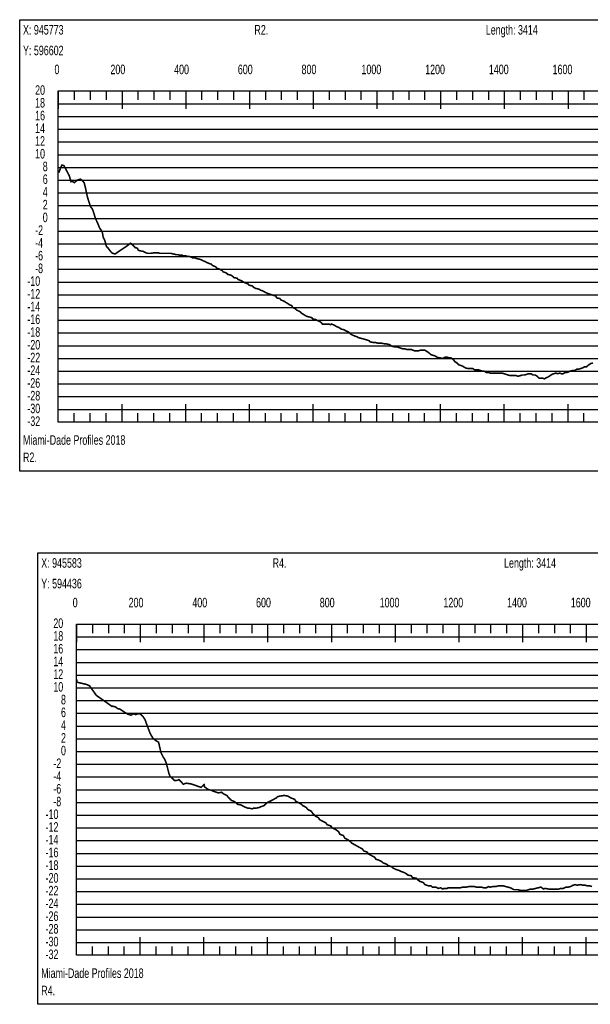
# Model space of a CAD drawing. Header units: inches. Extents: x 471865 to 538526, y 1054316 to 1102451.
# Tile 59 of 131: x 475924 to 477715, y 1099359 to 1102451. Entities that reach past the tile are written whole.
import ezdxf

# ---------------------------------------------------------------- set-up
doc = ezdxf.new("R2010")
doc.units = ezdxf.units.IN
doc.header["$MEASUREMENT"] = 0
for name, color, linetype in [('LABELS', 7, 'Continuous'), ('X_Gr1', 7, 'Continuous'), ('XSECTION', 7, 'Continuous')]:
    doc.layers.add(name, color=color, linetype=linetype)
doc.styles.get("Standard").update_dxf_attribs({"font": 'arial.ttf'})

msp = doc.modelspace()

# ---------------------------------------------------------------- linework, layer by layer
at = {"layer": 'X_Gr1', "color": 6, "linetype": 'Continuous', "lineweight": 18, "true_color": 0xff00ff, "transparency": 33554687, "const_width": 5}
for points in [[(476044.8, 1101976.3), (476044.8, 1101976.3), (476047.3, 1101973.8), (476055.6, 1101994.8), (476062.6, 1101993), (476079.5, 1101960.8), (476084.6, 1101942.7), (476087.9, 1101944.1), (476095.3, 1101939.7), (476104.5, 1101947.6), (476114.2, 1101950.9), (476121.4, 1101945), (476126.2, 1101938.6), (476129.9, 1101923.8), (476135.8, 1101895.8), (476140.8, 1101880.1), (476146.4, 1101863.7), (476152.6, 1101855.4), (476161.6, 1101827), (476168.7, 1101811.5), (476174.6, 1101797.1), (476178.6, 1101791.4), (476182.7, 1101785.2), (476185.7, 1101768.2), (476190.4, 1101759.2), (476196.1, 1101738.5), (476201.4, 1101733.8), (476206.8, 1101726.1), (476212.5, 1101719.8), (476216.8, 1101717.1), (476223.4, 1101715.8), (476229.1, 1101719.7), (476235.4, 1101724), (476241.8, 1101728.3), (476248.1, 1101732.5), (476254.5, 1101736.8), (476260.8, 1101741.1), (476271.9, 1101749.5), (476276.6, 1101745.5), (476282.3, 1101739.5), (476286.8, 1101735.5), (476293, 1101733.5), (476295.8, 1101727.5), (476302, 1101725.5), (476311.8, 1101723.5), (476315.2, 1101721.5), (476324.8, 1101717.5), (476328.1, 1101717.5), (476335.3, 1101717.5), (476345.9, 1101719.5), (476349.4, 1101719.5), (476359.3, 1101719.5), (476362.7, 1101717.5), (476370.1, 1101717.5), (476381.2, 1101717.5), (476385, 1101717.5), (476395.9, 1101717.5), (476399.4, 1101717.5), (476406.2, 1101715.5), (476415.5, 1101713.5), (476418.6, 1101713.5), (476427.7, 1101711.5), (476434, 1101711.5), (476437.2, 1101709.5), (476446.3, 1101709.5), (476452.1, 1101707.5), (476457.6, 1101707.5), (476463.2, 1101705.5), (476466.2, 1101703.5), (476475, 1101703.5), (476478.1, 1101701.5), (476487.1, 1101699.5), (476493.4, 1101697.5), (476496.6, 1101695.5), (476506.3, 1101691.5), (476509.5, 1101689.5), (476518.9, 1101685.5), (476525.4, 1101683.5), (476528.9, 1101679.5), (476538.6, 1101675.5), (476541.8, 1101671.5), (476552, 1101667.5), (476559, 1101663.5), (476562.6, 1101659.5), (476573.1, 1101655.5), (476576.3, 1101651.5), (476585.9, 1101649.5), (476592.4, 1101645.5), (476595.9, 1101641.5), (476606, 1101639.5), (476609.4, 1101635.5), (476619.6, 1101631.5), (476626.6, 1101627.5), (476630.1, 1101625.5), (476640.3, 1101621.5), (476643.7, 1101617.5), (476653.6, 1101615.5), (476657, 1101611.5), (476663.9, 1101607.5), (476673.7, 1101605.5), (476680.5, 1101601.5), (476687.2, 1101599.5), (476694, 1101595.5), (476697.5, 1101593.5), (476707.8, 1101589.5), (476714.3, 1101587.5), (476720.6, 1101585.5), (476727.3, 1101583.5), (476730.6, 1101577.5), (476740.3, 1101575.5), (476743.5, 1101571.5), (476752.6, 1101567.5), (476759.2, 1101563.5), (476762.6, 1101561.5), (476771.6, 1101555.5), (476777.4, 1101553.5), (476780.4, 1101547.5), (476789.4, 1101543.5), (476792.5, 1101539.5), (476801.9, 1101535.5), (476808.4, 1101529.5), (476811.7, 1101527.5), (476821.4, 1101521.5), (476824.8, 1101519.5), (476834.3, 1101517.5), (476840.6, 1101515.5), (476843.7, 1101511.5), (476853.1, 1101509.5), (476856.3, 1101507.5), (476865.4, 1101503.5), (476870.9, 1101499.5), (476873.7, 1101495.5), (476882.1, 1101495.5), (476885, 1101495.5), (476893.7, 1101495.5), (476899.7, 1101493.5), (476902.7, 1101495.5), (476911.9, 1101491.5), (476918.2, 1101487.5), (476924.3, 1101485.5), (476930.4, 1101481.5), (476933.3, 1101479.5), (476942.1, 1101477.5), (476948.2, 1101473.5), (476954, 1101471.5), (476959.9, 1101467.5), (476962.9, 1101463.5), (476971.2, 1101459.5), (476976.9, 1101457.5), (476982.6, 1101455.5), (476985.5, 1101453.5), (476991.2, 1101451.5), (477000.3, 1101449.5), (477006.8, 1101447.5), (477013.4, 1101445.5), (477020, 1101443.5), (477023.4, 1101439.5), (477033.7, 1101437.5), (477040.7, 1101437.5), (477047.6, 1101435.5), (477054.6, 1101435.5), (477058.1, 1101435.5), (477069, 1101433.5), (477072.7, 1101433.5), (477083.2, 1101431.5), (477089.6, 1101427.5), (477092.8, 1101425.5), (477102.5, 1101423.5), (477108.8, 1101423.5), (477114.9, 1101421.5), (477120.8, 1101419.5), (477126.5, 1101417.5), (477132.6, 1101417.5), (477138.7, 1101415.5), (477144.5, 1101415.5), (477150.3, 1101415.5), (477153.3, 1101415.5), (477162.6, 1101411.5), (477169, 1101411.5), (477175.6, 1101411.5), (477182.1, 1101413.5), (477188.4, 1101413.5), (477195.2, 1101413.5), (477201.6, 1101409.5), (477207.8, 1101405.5), (477214.2, 1101399.5), (477220.4, 1101397.5), (477227, 1101395.5), (477233.4, 1101391.5), (477239.6, 1101389.5), (477242.7, 1101389.5), (477252.2, 1101387.5), (477258.8, 1101391.5), (477265.3, 1101391.5), (477271.3, 1101389.5), (477277.4, 1101389.5), (477283.5, 1101385.5), (477289.8, 1101377.5), (477295.9, 1101373.5), (477301.9, 1101367.5), (477307.8, 1101365.5), (477313.7, 1101363.5), (477320, 1101359.5), (477323.2, 1101357.5), (477332.9, 1101355.5), (477339.4, 1101355.5), (477345.7, 1101355.5), (477352.3, 1101351.5), (477358.5, 1101351.5), (477364.5, 1101351.5), (477370.4, 1101349.5), (477376.3, 1101347.5), (477382.3, 1101347.5), (477388.3, 1101343.5), (477394.3, 1101343.5), (477400.5, 1101341.5), (477406.4, 1101341.5), (477412.5, 1101341.5), (477418.6, 1101341.5), (477425, 1101341.5), (477431.2, 1101341.5), (477437.4, 1101341.5), (477443.9, 1101339.5), (477450.4, 1101337.5), (477456.8, 1101335.5), (477463.1, 1101333.5), (477469.2, 1101333.5), (477475.6, 1101333.5), (477482.2, 1101333.5), (477488.7, 1101331.5), (477495, 1101333.5), (477501.2, 1101335.5), (477508, 1101335.5), (477514.7, 1101337.5), (477521.6, 1101339.5), (477528.4, 1101339.5), (477535.1, 1101335.5), (477541.8, 1101335.5), (477548, 1101331.5), (477553.7, 1101325.5), (477559.3, 1101325.5), (477565, 1101325.5), (477571.1, 1101323.5), (477574, 1101325.5), (477582.6, 1101329.5), (477588.6, 1101333.5), (477594.4, 1101337.5), (477600.8, 1101339.5), (477606.9, 1101341.5), (477612.8, 1101339.5), (477618.5, 1101341.5), (477623.9, 1101339.5), (477629.6, 1101339.5), (477635.4, 1101343.5), (477641.5, 1101343.5), (477647.6, 1101345.5), (477650.7, 1101347.5), (477660.2, 1101349.5), (477666.3, 1101349.5), (477672.2, 1101353.5), (477678.2, 1101353.5), (477684.1, 1101355.5), (477690.3, 1101357.5), (477696.8, 1101361.5), (477703.3, 1101361.5), (477709.9, 1101367.5), (477716.4, 1101371.5), (477723.2, 1101373.5)], [(476102, 1100380.1), (476102, 1100380.1), (476103.9, 1100370.4), (476133.4, 1100363.6), (476142.9, 1100359.1), (476164.2, 1100329.2), (476213.5, 1100294.5), (476214.8, 1100295.6), (476224.1, 1100293.1), (476230.9, 1100287.6), (476238.2, 1100286), (476246.9, 1100280.3), (476255.3, 1100274.5), (476264.1, 1100269.8), (476273, 1100267), (476281.2, 1100271.7), (476287.5, 1100268.7), (476295.2, 1100272), (476303.1, 1100270.1), (476310.6, 1100262.9), (476316.9, 1100253.4), (476325, 1100231.1), (476333.4, 1100209.2), (476342.3, 1100193.7), (476351.2, 1100187.1), (476359.6, 1100182), (476367.1, 1100149.5), (476374.2, 1100135.1), (476379, 1100128), (476384.3, 1100114.8), (476387.7, 1100101.3), (476391.8, 1100084.6), (476395.6, 1100074.6), (476400.2, 1100071.2), (476405.3, 1100066.5), (476409.4, 1100061.8), (476415.3, 1100062.2), (476419.9, 1100062.6), (476423.6, 1100065), (476437.3, 1100050.1), (476442, 1100052), (476446.9, 1100053.4), (476452.3, 1100052.4), (476461.1, 1100051.4), (476467.4, 1100049.2), (476473.7, 1100047), (476480.1, 1100044.7), (476486.4, 1100042.5), (476492.8, 1100040.3), (476502.6, 1100048.9), (476504.4, 1100040.9), (476508.2, 1100038.9), (476512.7, 1100034.9), (476517.8, 1100032.9), (476526.2, 1100030.9), (476529.1, 1100028.9), (476534.9, 1100026.9), (476540.8, 1100024.9), (476547.1, 1100022.9), (476556.7, 1100024.9), (476559.7, 1100022.9), (476565.4, 1100018.9), (476574.1, 1100014.9), (476577, 1100010.9), (476588.9, 1099998.9), (476595.1, 1099996.9), (476601.5, 1099992.9), (476608.3, 1099986.9), (476618.7, 1099984.9), (476629.2, 1099978.9), (476639.8, 1099974.9), (476643.3, 1099974.9), (476654, 1099972.9), (476657.7, 1099974.9), (476664.8, 1099974.9), (476675.5, 1099976.9), (476679.2, 1099978.9), (476690.4, 1099982.9), (476694.2, 1099986.9), (476701.9, 1099992.9), (476713.6, 1099998.9), (476717.5, 1100000.9), (476728.9, 1100006.9), (476732.7, 1100010.9), (476740.2, 1100012.9), (476754.6, 1100014.9), (476765.1, 1100012.9), (476768.6, 1100010.9), (476775.7, 1100006.9), (476786.4, 1100002.9), (476790.1, 1099996.9), (476801.2, 1099990.9), (476808.4, 1099986.9), (476812.1, 1099982.9), (476823.7, 1099976.9), (476827.7, 1099970.9), (476839.5, 1099964.9), (476843.3, 1099958.9), (476850.5, 1099950.9), (476861.3, 1099944.9), (476865.1, 1099938.9), (476876.6, 1099932.9), (476884.6, 1099928.9), (476888.6, 1099922.9), (476900.5, 1099918.9), (476904.5, 1099912.9), (476916.9, 1099906.9), (476924.8, 1099900.9), (476928.7, 1099892.9), (476939.8, 1099888.9), (476943.8, 1099880.9), (476955.3, 1099874.9), (476962.8, 1099868.9), (476966.6, 1099864.9), (476977.2, 1099858.9), (476984.4, 1099854.9), (476991.7, 1099850.9), (476999.2, 1099846.9), (477003.1, 1099840.9), (477014.5, 1099836.9), (477018.4, 1099830.9), (477030, 1099824.9), (477037.7, 1099820.9), (477041.6, 1099814.9), (477052.8, 1099810.9), (477060.4, 1099806.9), (477064.3, 1099802.9), (477075.7, 1099798.9), (477079.7, 1099794.9), (477091.6, 1099790.9), (477095.6, 1099786.9), (477103.5, 1099782.9), (477115.2, 1099778.9), (477119, 1099776.9), (477130, 1099772.9), (477137.5, 1099768.9), (477141.3, 1099764.9), (477152.7, 1099762.9), (477156.5, 1099756.9), (477168, 1099754.9), (477171.9, 1099750.9), (477179.6, 1099744.9), (477191.3, 1099740.9), (477195.2, 1099734.9), (477206.8, 1099730.9), (477214.7, 1099730.9), (477218.8, 1099726.9), (477230.4, 1099726.9), (477237.7, 1099722.9), (477245, 1099724.9), (477252.1, 1099720.9), (477255.4, 1099722.9), (477265.4, 1099722.9), (477269, 1099724.9), (477279.3, 1099724.9), (477286.3, 1099724.9), (477289.8, 1099724.9), (477300.1, 1099724.9), (477306.9, 1099724.9), (477313.8, 1099726.9), (477320.8, 1099726.9), (477324.3, 1099726.9), (477335.2, 1099728.9), (477339, 1099728.9), (477350, 1099728.9), (477357.6, 1099726.9), (477361.6, 1099726.9), (477372.8, 1099726.9), (477380.4, 1099724.9), (477388.2, 1099724.9), (477395.8, 1099728.9), (477399.5, 1099726.9), (477410.8, 1099728.9), (477418.5, 1099728.9), (477426.1, 1099730.9), (477433.9, 1099730.9), (477441.3, 1099730.9), (477448.8, 1099728.9), (477456.3, 1099726.9), (477463.8, 1099724.9), (477467.6, 1099722.9), (477475.3, 1099718.9), (477487.1, 1099718.9), (477495, 1099716.9), (477502.9, 1099716.9), (477511.1, 1099716.9), (477515.1, 1099716.9), (477527.3, 1099720.9), (477535.4, 1099720.9), (477543.3, 1099722.9), (477551.4, 1099724.9), (477559.7, 1099726.9), (477568, 1099720.9), (477572, 1099722.9), (477584.2, 1099720.9), (477592.5, 1099720.9), (477596.4, 1099720.9), (477608.1, 1099720.9), (477615.5, 1099720.9), (477622.8, 1099722.9), (477630.4, 1099722.9), (477638, 1099726.9), (477645.6, 1099726.9), (477653.2, 1099728.9), (477660.8, 1099732.9), (477668.5, 1099734.9), (477672.5, 1099732.9), (477683.9, 1099734.9), (477691.4, 1099732.9), (477698.7, 1099732.9), (477706, 1099730.9), (477713.5, 1099730.9), (477720.3, 1099728.9)]]:
    msp.add_lwpolyline(points, dxfattribs=at)
at = {"layer": 'XSECTION', "color": 18, "linetype": 'Continuous', "true_color": 0x000000}
for points in [[(475923.6, 1102451.5), (479566, 1102451.5), (479566, 1101033.5), (475923.6, 1101033.5), (475923.6, 1102451.5)], [(476044.8, 1102227.5), (479444.8, 1102227.5), (479444.8, 1101187.5), (476044.8, 1101187.5), (476044.8, 1102227.5)], [(476044.8, 1102227.5), (476044.8, 1102171.1)], [(476044.8, 1102227.5), (476044.8, 1102171.1)], [(476044.8, 1102227.5), (476044.8, 1102199.5)], [(476044.8, 1102227.5), (476044.8, 1102199.5)], [(476094.8, 1102227.5), (476094.8, 1102199.5)], [(476144.8, 1102227.5), (476144.8, 1102199.5)], [(476194.8, 1102227.5), (476194.8, 1102199.5)], [(476244.8, 1102227.5), (476244.8, 1102171.1)], [(476244.8, 1102227.5), (476244.8, 1102199.5)], [(476294.8, 1102227.5), (476294.8, 1102199.5)], [(476344.8, 1102227.5), (476344.8, 1102199.5)], [(476394.8, 1102227.5), (476394.8, 1102199.5)], [(476444.8, 1102227.5), (476444.8, 1102171.1)], [(476444.8, 1102227.5), (476444.8, 1102199.5)], [(476494.8, 1102227.5), (476494.8, 1102199.5)], [(476544.8, 1102227.5), (476544.8, 1102199.5)], [(476594.8, 1102227.5), (476594.8, 1102199.5)], [(476644.8, 1102227.5), (476644.8, 1102171.1)], [(476644.8, 1102227.5), (476644.8, 1102199.5)], [(476694.8, 1102227.5), (476694.8, 1102199.5)], [(476744.8, 1102227.5), (476744.8, 1102199.5)], [(476794.8, 1102227.5), (476794.8, 1102199.5)], [(476844.8, 1102227.5), (476844.8, 1102171.1)], [(476844.8, 1102227.5), (476844.8, 1102199.5)], [(476894.8, 1102227.5), (476894.8, 1102199.5)], [(476944.8, 1102227.5), (476944.8, 1102199.5)], [(476994.8, 1102227.5), (476994.8, 1102199.5)], [(477044.8, 1102227.5), (477044.8, 1102171.1)], [(477044.8, 1102227.5), (477044.8, 1102199.5)], [(477094.8, 1102227.5), (477094.8, 1102199.5)], [(477144.8, 1102227.5), (477144.8, 1102199.5)], [(477194.8, 1102227.5), (477194.8, 1102199.5)], [(477244.8, 1102227.5), (477244.8, 1102171.1)], [(477244.8, 1102227.5), (477244.8, 1102199.5)], [(477294.8, 1102227.5), (477294.8, 1102199.5)], [(477344.8, 1102227.5), (477344.8, 1102199.5)], [(477394.8, 1102227.5), (477394.8, 1102199.5)], [(477444.8, 1102227.5), (477444.8, 1102171.1)], [(477444.8, 1102227.5), (477444.8, 1102199.5)], [(477494.8, 1102227.5), (477494.8, 1102199.5)], [(477544.8, 1102227.5), (477544.8, 1102199.5)], [(477594.8, 1102227.5), (477594.8, 1102199.5)], [(477644.8, 1102227.5), (477644.8, 1102171.1)], [(477644.8, 1102227.5), (477644.8, 1102199.5)], [(477694.8, 1102227.5), (477694.8, 1102199.5)], [(476044.8, 1101987.5), (476072.8, 1101987.5)], [(476044.8, 1101787.5), (476072.8, 1101787.5)], [(476044.8, 1101587.5), (476072.8, 1101587.5)], [(476044.8, 1101387.5), (476072.8, 1101387.5)], [(476044.8, 1101187.5), (476044.8, 1101243.9)], [(476044.8, 1101187.5), (476044.8, 1101243.9)], [(476244.8, 1101187.5), (476244.8, 1101243.9)], [(476444.8, 1101187.5), (476444.8, 1101243.9)], [(476644.8, 1101187.5), (476644.8, 1101243.9)], [(476844.8, 1101187.5), (476844.8, 1101243.9)], [(477044.8, 1101187.5), (477044.8, 1101243.9)], [(477244.8, 1101187.5), (477244.8, 1101243.9)], [(477444.8, 1101187.5), (477444.8, 1101243.9)], [(477644.8, 1101187.5), (477644.8, 1101243.9)], [(476044.8, 1101187.5), (476044.8, 1101215.5)], [(476044.8, 1101187.5), (476044.8, 1101215.5)], [(476094.8, 1101187.5), (476094.8, 1101215.5)], [(476144.8, 1101187.5), (476144.8, 1101215.5)], [(476194.8, 1101187.5), (476194.8, 1101215.5)], [(476244.8, 1101187.5), (476244.8, 1101215.5)], [(476294.8, 1101187.5), (476294.8, 1101215.5)], [(476344.8, 1101187.5), (476344.8, 1101215.5)], [(476394.8, 1101187.5), (476394.8, 1101215.5)], [(476444.8, 1101187.5), (476444.8, 1101215.5)], [(476494.8, 1101187.5), (476494.8, 1101215.5)], [(476544.8, 1101187.5), (476544.8, 1101215.5)], [(476594.8, 1101187.5), (476594.8, 1101215.5)], [(476644.8, 1101187.5), (476644.8, 1101215.5)], [(476694.8, 1101187.5), (476694.8, 1101215.5)], [(476744.8, 1101187.5), (476744.8, 1101215.5)], [(476794.8, 1101187.5), (476794.8, 1101215.5)], [(476844.8, 1101187.5), (476844.8, 1101215.5)], [(476894.8, 1101187.5), (476894.8, 1101215.5)], [(476944.8, 1101187.5), (476944.8, 1101215.5)], [(476994.8, 1101187.5), (476994.8, 1101215.5)], [(477044.8, 1101187.5), (477044.8, 1101215.5)], [(477094.8, 1101187.5), (477094.8, 1101215.5)], [(477144.8, 1101187.5), (477144.8, 1101215.5)], [(477194.8, 1101187.5), (477194.8, 1101215.5)], [(477244.8, 1101187.5), (477244.8, 1101215.5)], [(477294.8, 1101187.5), (477294.8, 1101215.5)], [(477344.8, 1101187.5), (477344.8, 1101215.5)], [(477394.8, 1101187.5), (477394.8, 1101215.5)], [(477444.8, 1101187.5), (477444.8, 1101215.5)], [(477494.8, 1101187.5), (477494.8, 1101215.5)], [(477544.8, 1101187.5), (477544.8, 1101215.5)], [(477594.8, 1101187.5), (477594.8, 1101215.5)], [(477644.8, 1101187.5), (477644.8, 1101215.5)], [(477694.8, 1101187.5), (477694.8, 1101215.5)], [(475980.8, 1100776.9), (479623.2, 1100776.9), (479623.2, 1099358.9), (475980.8, 1099358.9), (475980.8, 1100776.9)], [(476102, 1100552.9), (479502, 1100552.9), (479502, 1099512.9), (476102, 1099512.9), (476102, 1100552.9)], [(476102, 1100552.9), (476102, 1100496.5)], [(476102, 1100552.9), (476102, 1100496.5)], [(476102, 1100552.9), (476102, 1100524.9)], [(476102, 1100552.9), (476102, 1100524.9)], [(476152, 1100552.9), (476152, 1100524.9)], [(476202, 1100552.9), (476202, 1100524.9)], [(476252, 1100552.9), (476252, 1100524.9)], [(476302, 1100552.9), (476302, 1100496.5)], [(476302, 1100552.9), (476302, 1100524.9)], [(476352, 1100552.9), (476352, 1100524.9)], [(476402, 1100552.9), (476402, 1100524.9)], [(476452, 1100552.9), (476452, 1100524.9)], [(476502, 1100552.9), (476502, 1100496.5)], [(476502, 1100552.9), (476502, 1100524.9)], [(476552, 1100552.9), (476552, 1100524.9)], [(476602, 1100552.9), (476602, 1100524.9)], [(476652, 1100552.9), (476652, 1100524.9)], [(476702, 1100552.9), (476702, 1100496.5)], [(476702, 1100552.9), (476702, 1100524.9)], [(476752, 1100552.9), (476752, 1100524.9)], [(476802, 1100552.9), (476802, 1100524.9)], [(476852, 1100552.9), (476852, 1100524.9)], [(476902, 1100552.9), (476902, 1100496.5)], [(476902, 1100552.9), (476902, 1100524.9)], [(476952, 1100552.9), (476952, 1100524.9)], [(477002, 1100552.9), (477002, 1100524.9)], [(477052, 1100552.9), (477052, 1100524.9)], [(477102, 1100552.9), (477102, 1100496.5)], [(477102, 1100552.9), (477102, 1100524.9)], [(477152, 1100552.9), (477152, 1100524.9)], [(477202, 1100552.9), (477202, 1100524.9)], [(477252, 1100552.9), (477252, 1100524.9)], [(477302, 1100552.9), (477302, 1100496.5)], [(477302, 1100552.9), (477302, 1100524.9)], [(477352, 1100552.9), (477352, 1100524.9)], [(477402, 1100552.9), (477402, 1100524.9)], [(477452, 1100552.9), (477452, 1100524.9)], [(477502, 1100552.9), (477502, 1100496.5)], [(477502, 1100552.9), (477502, 1100524.9)], [(477552, 1100552.9), (477552, 1100524.9)], [(477602, 1100552.9), (477602, 1100524.9)], [(477652, 1100552.9), (477652, 1100524.9)], [(477702, 1100552.9), (477702, 1100496.5)], [(477702, 1100552.9), (477702, 1100524.9)], [(476102, 1100312.9), (476130, 1100312.9)], [(476102, 1100112.9), (476130, 1100112.9)], [(476102, 1099912.9), (476130, 1099912.9)], [(476102, 1099712.9), (476130, 1099712.9)], [(476102, 1099512.9), (476102, 1099569.3)], [(476102, 1099512.9), (476102, 1099569.3)], [(476302, 1099512.9), (476302, 1099569.3)], [(476502, 1099512.9), (476502, 1099569.3)], [(476702, 1099512.9), (476702, 1099569.3)], [(476902, 1099512.9), (476902, 1099569.3)], [(477102, 1099512.9), (477102, 1099569.3)], [(477302, 1099512.9), (477302, 1099569.3)], [(477502, 1099512.9), (477502, 1099569.3)], [(477702, 1099512.9), (477702, 1099569.3)], [(476102, 1099512.9), (476102, 1099540.9)], [(476102, 1099512.9), (476102, 1099540.9)], [(476152, 1099512.9), (476152, 1099540.9)], [(476202, 1099512.9), (476202, 1099540.9)], [(476252, 1099512.9), (476252, 1099540.9)], [(476302, 1099512.9), (476302, 1099540.9)], [(476352, 1099512.9), (476352, 1099540.9)], [(476402, 1099512.9), (476402, 1099540.9)], [(476452, 1099512.9), (476452, 1099540.9)], [(476502, 1099512.9), (476502, 1099540.9)], [(476552, 1099512.9), (476552, 1099540.9)], [(476602, 1099512.9), (476602, 1099540.9)], [(476652, 1099512.9), (476652, 1099540.9)], [(476702, 1099512.9), (476702, 1099540.9)], [(476752, 1099512.9), (476752, 1099540.9)], [(476802, 1099512.9), (476802, 1099540.9)], [(476852, 1099512.9), (476852, 1099540.9)], [(476902, 1099512.9), (476902, 1099540.9)], [(476952, 1099512.9), (476952, 1099540.9)], [(477002, 1099512.9), (477002, 1099540.9)], [(477052, 1099512.9), (477052, 1099540.9)], [(477102, 1099512.9), (477102, 1099540.9)], [(477152, 1099512.9), (477152, 1099540.9)], [(477202, 1099512.9), (477202, 1099540.9)], [(477252, 1099512.9), (477252, 1099540.9)], [(477302, 1099512.9), (477302, 1099540.9)], [(477352, 1099512.9), (477352, 1099540.9)], [(477402, 1099512.9), (477402, 1099540.9)], [(477452, 1099512.9), (477452, 1099540.9)], [(477502, 1099512.9), (477502, 1099540.9)], [(477552, 1099512.9), (477552, 1099540.9)], [(477602, 1099512.9), (477602, 1099540.9)], [(477652, 1099512.9), (477652, 1099540.9)], [(477702, 1099512.9), (477702, 1099540.9)]]:
    msp.add_lwpolyline(points, dxfattribs=at)
at = {"layer": 'XSECTION', "color": 18, "true_color": 0x000000}
for points in [[(476044.8, 1102187.5), (479444.8, 1102187.5)], [(476044.8, 1102147.5), (479444.8, 1102147.5)], [(476044.8, 1102107.5), (479444.8, 1102107.5)], [(476044.8, 1102067.5), (479444.8, 1102067.5)], [(476044.8, 1102027.5), (479444.8, 1102027.5)], [(476044.8, 1101987.5), (479444.8, 1101987.5)], [(476044.8, 1101947.5), (479444.8, 1101947.5)], [(476044.8, 1101907.5), (479444.8, 1101907.5)], [(476044.8, 1101867.5), (479444.8, 1101867.5)], [(476044.8, 1101827.5), (479444.8, 1101827.5)], [(476044.8, 1101787.5), (479444.8, 1101787.5)], [(476044.8, 1101747.5), (479444.8, 1101747.5)], [(476044.8, 1101707.5), (479444.8, 1101707.5)], [(476044.8, 1101667.5), (479444.8, 1101667.5)], [(476044.8, 1101627.5), (479444.8, 1101627.5)], [(476044.8, 1101587.5), (479444.8, 1101587.5)], [(476044.8, 1101547.5), (479444.8, 1101547.5)], [(476044.8, 1101507.5), (479444.8, 1101507.5)], [(476044.8, 1101467.5), (479444.8, 1101467.5)], [(476044.8, 1101427.5), (479444.8, 1101427.5)], [(476044.8, 1101387.5), (479444.8, 1101387.5)], [(476044.8, 1101347.5), (479444.8, 1101347.5)], [(476044.8, 1101307.5), (479444.8, 1101307.5)], [(476044.8, 1101267.5), (479444.8, 1101267.5)], [(476044.8, 1101227.5), (479444.8, 1101227.5)], [(476102, 1100512.9), (479502, 1100512.9)], [(476102, 1100472.9), (479502, 1100472.9)], [(476102, 1100432.9), (479502, 1100432.9)], [(476102, 1100392.9), (479502, 1100392.9)], [(476102, 1100352.9), (479502, 1100352.9)], [(476102, 1100312.9), (479502, 1100312.9)], [(476102, 1100272.9), (479502, 1100272.9)], [(476102, 1100232.9), (479502, 1100232.9)], [(476102, 1100192.9), (479502, 1100192.9)], [(476102, 1100152.9), (479502, 1100152.9)], [(476102, 1100112.9), (479502, 1100112.9)], [(476102, 1100072.9), (479502, 1100072.9)], [(476102, 1100032.9), (479502, 1100032.9)], [(476102, 1099992.9), (479502, 1099992.9)], [(476102, 1099952.9), (479502, 1099952.9)], [(476102, 1099912.9), (479502, 1099912.9)], [(476102, 1099872.9), (479502, 1099872.9)], [(476102, 1099832.9), (479502, 1099832.9)], [(476102, 1099792.9), (479502, 1099792.9)], [(476102, 1099752.9), (479502, 1099752.9)], [(476102, 1099712.9), (479502, 1099712.9)], [(476102, 1099672.9), (479502, 1099672.9)], [(476102, 1099632.9), (479502, 1099632.9)], [(476102, 1099592.9), (479502, 1099592.9)], [(476102, 1099552.9), (479502, 1099552.9)]]:
    msp.add_lwpolyline(points, dxfattribs=at)

# ---------------------------------------------------------------- texts
at = {"layer": 'LABELS', "color": 18, "true_color": 0x000000, "width": 0.666667}
for s, p in [('X: 945773', (475934, 1102404.7)), ('R2.', (476660.4, 1102404.7)), ('Length: 3414', (477386.8, 1102404.7)), ('Y: 596602', (475934, 1102339.9)), ('0', (476032.8, 1102280.3)), ('0', (476032.8, 1102280.3)), ('200', (476208.4, 1102280.3)), ('400', (476408.4, 1102280.3)), ('600', (476608.4, 1102280.3)), ('800', (476808.4, 1102280.3)), ('1000', (476996.4, 1102280.3)), ('1200', (477196.4, 1102280.3)), ('1400', (477396.4, 1102280.3)), ('1600', (477596.4, 1102280.3)), ('20', (475972, 1102215.5)), ('18', (475972, 1102175.5)), ('16', (475972, 1102135.5)), ('14', (475972, 1102095.5)), ('12', (475972, 1102055.5)), ('10', (475972, 1102015.5)), ('8', (475996, 1101975.5)), ('6', (475996, 1101935.5)), ('4', (475996, 1101895.5)), ('2', (475996, 1101855.5)), ('0', (475996, 1101815.5)), ('-2', (475972, 1101775.5)), ('-4', (475972, 1101735.5)), ('-6', (475972, 1101695.5)), ('-8', (475972, 1101655.5)), ('-10', (475947.6, 1101615.5)), ('-12', (475947.6, 1101575.5)), ('-14', (475947.6, 1101535.5)), ('-16', (475947.6, 1101495.5)), ('-18', (475947.6, 1101455.5)), ('-20', (475947.6, 1101415.5)), ('-22', (475947.6, 1101375.5)), ('-24', (475947.6, 1101335.5)), ('-26', (475947.6, 1101295.5)), ('-28', (475947.6, 1101255.5)), ('-30', (475947.6, 1101215.5)), ('-32', (475947.6, 1101175.5)), ('Miami-Dade Profiles 2018', (475934, 1101116.3)), ('R2.', (475934, 1101061.9)), ('X: 945583', (475991.2, 1100730.1)), ('R4.', (476717.6, 1100730.1)), ('Length: 3414', (477444, 1100730.1)), ('Y: 594436', (475991.2, 1100665.3)), ('0', (476090, 1100605.7)), ('0', (476090, 1100605.7)), ('200', (476265.6, 1100605.7)), ('400', (476465.6, 1100605.7)), ('600', (476665.6, 1100605.7)), ('800', (476865.6, 1100605.7)), ('1000', (477053.6, 1100605.7)), ('1200', (477253.6, 1100605.7)), ('1400', (477453.6, 1100605.7)), ('1600', (477653.6, 1100605.7)), ('20', (476029.2, 1100540.9)), ('18', (476029.2, 1100500.9)), ('16', (476029.2, 1100460.9)), ('14', (476029.2, 1100420.9)), ('12', (476029.2, 1100380.9)), ('10', (476029.2, 1100340.9)), ('8', (476053.2, 1100300.9)), ('6', (476053.2, 1100260.9)), ('4', (476053.2, 1100220.9)), ('2', (476053.2, 1100180.9)), ('0', (476053.2, 1100140.9)), ('-2', (476029.2, 1100100.9)), ('-4', (476029.2, 1100060.9)), ('-6', (476029.2, 1100020.9)), ('-8', (476029.2, 1099980.9)), ('-10', (476004.8, 1099940.9)), ('-12', (476004.8, 1099900.9)), ('-14', (476004.8, 1099860.9)), ('-16', (476004.8, 1099820.9)), ('-18', (476004.8, 1099780.9)), ('-20', (476004.8, 1099740.9)), ('-22', (476004.8, 1099700.9)), ('-24', (476004.8, 1099660.9)), ('-26', (476004.8, 1099620.9)), ('-28', (476004.8, 1099580.9)), ('-30', (476004.8, 1099540.9)), ('-32', (476004.8, 1099500.9)), ('Miami-Dade Profiles 2018', (475991.2, 1099441.7)), ('R4.', (475991.2, 1099387.3))]:
    msp.add_text(s, height=30, dxfattribs=at).set_placement(p)

doc.saveas('drawing.dxf')
